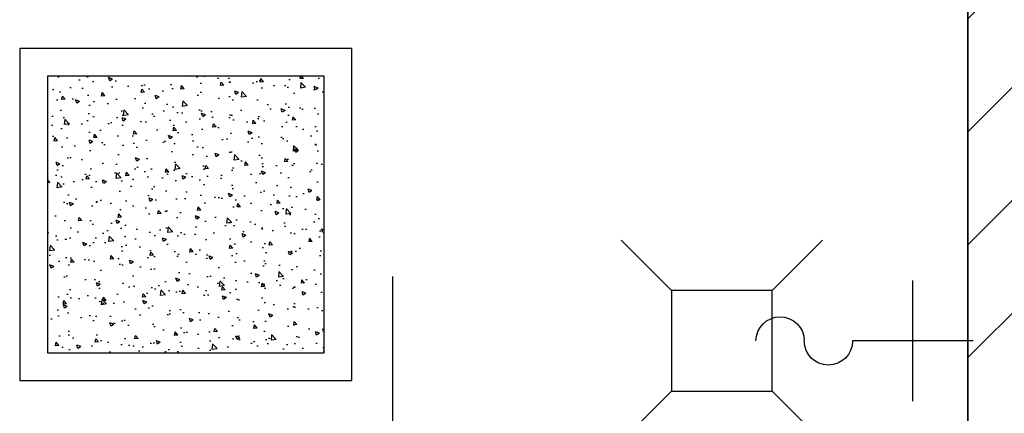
# Model space of a CAD drawing. Header units: millimetres. Extents: x 28600 to 181045, y -399112 to -163690.
# Tile 134 of 256: x 61041 to 61139, y -197840 to -197801. Entities that reach past the tile are written whole.
import ezdxf
from ezdxf.enums import TextEntityAlignment as Align

# ---------------------------------------------------------------- set-up
doc = ezdxf.new("R2010")
doc.units = ezdxf.units.MM
doc.layers.get('0').update_dxf_attribs({"color": 8})
for name, color, linetype in [('!! 1_drzwi opis', 8, 'Continuous'), ('!! 1_hatch projektowane ściany', 8, 'Continuous'), ('!! 1_PROJ Sciany', 8, 'Continuous'), ('!! 2_wypos-sanitarne', 8, 'Continuous'), ('E1', 2, 'Continuous')]:
    doc.layers.add(name, color=color, linetype=linetype)
doc.styles.add('ARCHETYP', font='romans.shx', dxfattribs={"height": 15})

# ---------------------------------------------------------------- blocks, each defined once
blk = doc.blocks.new('1_ok-opis')
blk.add_line((0, 111.611), (0, 50))
at = {"style": 'ARCHETYP'}
for tag, height, rotation, p in [('NR', 12, 90, (0, 136.901)), ('NR', 12, 270, (0, 136.901)), ('SZEROKOŚĆ', 10, 270, (8, 78.291)), ('SZEROKOŚĆ', 10, 90, (-8, 78.291)), ('WYSOKOŚĆ', 10, 270, (-8, 78.291)), ('WYSOKOŚĆ', 10, 90, (8, 78.291))]:
    blk.add_attdef(tag, text='', height=height, rotation=rotation, dxfattribs=at).set_placement(p, align=Align.MIDDLE)
blk = doc.blocks.new('A$C19D82A3D')
for points in [[(-5, 10), (-10, 15)], [(5, 10), (10, 15)], [(-5, 0), (-10, -5)], [(5, 0), (10, -5)]]:
    blk.add_lwpolyline(points)
blk.add_lwpolyline([(-5, 10), (5, 10), (5, 0), (-5, 0)], close=True)
blk = doc.blocks.new('A$C22F40D41')
for points in [[(6, -6), (6, 6)], [(0, 0), (12, 0)]]:
    blk.add_lwpolyline(points)
for centre, start, end in [((19.2, 0), 0, 180), ((14.4, 0), 180, 0)]:
    blk.add_arc(centre, 2.4, start, end)
blk = doc.blocks.new('A$C33CB33F5')
at = {"layer": 'E1'}
h = blk.add_hatch(dxfattribs=at)
h.set_pattern_fill('AR-CONC', color=256)
h.set_pattern_definition([(50, (7522.688, -14898.817), (7.1726018, -0.6275213), [0.75, -8.25]), (355, (7522.688, -14898.817), (-1.3875133, 7.5219213), [0.6, -6.6]), (100.451444, (7523.286, -14898.869), (5.7850885, 6.8944), [0.637402, -7.011421]), (46.1842, (7522.688, -14896.817), (10.6724133, -1.655193), [1.125, -12.375]), (96.635635, (7523.578, -14896.955), (9.3466195, 9.741186), [0.9561034, -10.5171376]), (351.184164, (7522.688, -14896.817), (9.3466195, 9.741186), [0.9, -9.9]), (21, (7523.688, -14897.317), (5.9690705, -4.026189), [0.75, -8.25]), (326, (7523.688, -14897.317), (2.4331533, 7.2515005), [0.6, -6.6]), (71.451445, (7524.1856, -14897.6525), (8.4022238, 3.2253115), [0.637402, -7.011421]), (37.5, (7522.6882, -14898.817), (0.12159855, 3.32893854), [0, -6.52, 0, -6.7, 0, -6.625]), (7.5, (7522.688, -14898.817), (2.6306954, 3.9441171), [0, -3.82, 0, -6.37, 0, -2.525]), (327.5, (7520.4582, -14898.817), (5.33822436, -0.2255487), [0, -2.5, 0, -7.8, 0, -10.35]), (317.5, (7519.458, -14898.817), (5.8318617, 1.0010498), [0, -3.25, 0, -5.18, 0, -7.35])])
h.paths.add_polyline_path([(25, -25), (25, 25), (-25, 25), (-25, -25)])
for points in [[(-30, 30), (30, 30), (30, -30), (-30, -30)], [(-25, 25), (25, 25), (25, -25), (-25, -25)]]:
    blk.add_lwpolyline(points, close=True, dxfattribs=at)

msp = doc.modelspace()

# ---------------------------------------------------------------- hatches: boundary and pattern name
at = {"layer": '!! 1_hatch projektowane ściany'}
h = msp.add_hatch(dxfattribs=at)
h.set_pattern_fill('ANSI31', color=256, scale=2.5)
h.set_pattern_definition([(45, (0, -1.54), (-5.61266008, 5.61266008), [])])
h.paths.add_polyline_path([(61399.56735, -197845.62813), (61399.56735, -197833.62813), (61155.43682, -197833.62813), (61155.43682, -197623.62813), (61399.56735, -197624.50331), (61399.56735, -197611.62813), (61147.43682, -197611.62813), (61147.43682, -197546.87813), (61135.43682, -197546.87813), (61135.43682, -197910.37813), (61147.43682, -197910.37813), (61147.43682, -197845.62813)])

# ---------------------------------------------------------------- linework, layer by layer
msp.add_lwpolyline([(61399.56735, -197845.62813), (61399.56735, -197833.62813), (61155.43682, -197833.62813), (61155.43682, -197623.62813), (61399.56735, -197624.50331), (61399.56735, -197611.62813), (61147.43682, -197611.62813), (61147.43682, -197546.87813), (61135.43682, -197546.87813), (61135.43682, -197910.37813), (61147.43682, -197910.37813), (61147.43682, -197845.62813)], close=True, dxfattribs=at)
at = {"layer": '!! 1_PROJ Sciany'}
msp.add_lwpolyline([(61399.56735, -197845.62813), (61135.43682, -197845.62813), (61135.43682, -197611.62813), (61399.56735, -197611.62813)], dxfattribs=at)

# ---------------------------------------------------------------- block references
at = {"layer": '!! 1_drzwi opis', "xscale": -1, "rotation": 179.9999963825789}
msp.add_blockref('1_ok-opis', (61078.31367, -197776.17696), dxfattribs=at)
at = {"layer": '!! 2_wypos-sanitarne', "xscale": -1, "rotation": 270}
msp.add_blockref('A$C19D82A3D', (61105.9897, -197832.57968), dxfattribs=at)
at = {"layer": '!! 2_wypos-sanitarne', "xscale": -1}
msp.add_blockref('A$C22F40D41', (61135.9897, -197832.57968), dxfattribs=at)
at = {"layer": 'E1', "color": 4, "ltscale": 20, "xscale": -0.55, "yscale": 0.55, "zscale": 0.55}
msp.add_blockref('A$C33CB33F5', (61057.71945, -197820.00313), dxfattribs=at)

doc.saveas('drawing.dxf')
